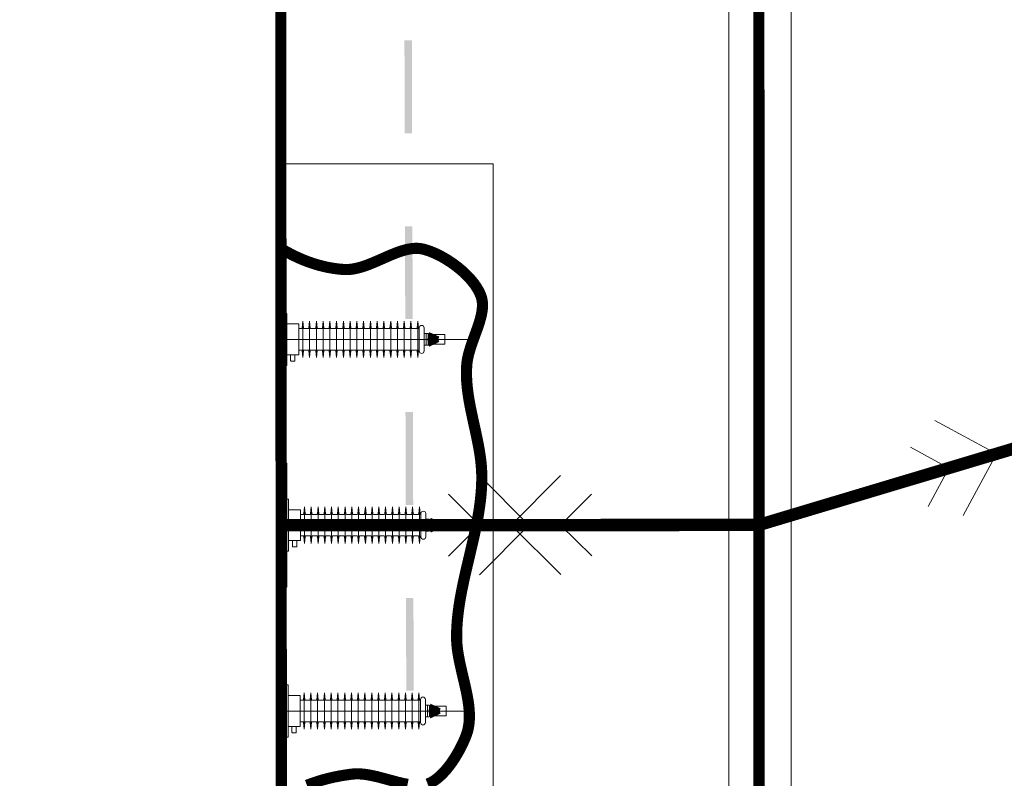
# Model space of a CAD drawing. Header units: millimetres. Extents: x 0 to 420, y 0 to 297.
# Tile 34 of 43: x 173 to 189, y 189 to 201. Entities that reach past the tile are written whole.
import ezdxf

# ---------------------------------------------------------------- set-up
doc = ezdxf.new("R2010")
doc.units = ezdxf.units.MM
for name, pattern in [('K5LT32769', [0]), ('K5LT32772', [0]), ('K5LT_AXLED', [15.063659, 10.563659, -1.5, 1.5, -1.5]), ('K5LT_THIN', [0])]:
    doc.linetypes.add(name, pattern=pattern)
doc.layers.add('Существующее оборудование', color=7, linetype='Continuous', true_color=0x7f7f7f)
doc.layers.add('Топосъемка', color=7, linetype='Continuous', true_color=0x7f7f7f)

# ---------------------------------------------------------------- blocks, each defined once
blk = doc.blocks.new('U63')
at = {"layer": 'Существующее оборудование', "linetype": 'K5LT_THIN', "lineweight": 18}
blk.add_line((177.219, 220.506), (177.219, 171.597), dxfattribs=at)
blk = doc.blocks.new('U65')
at = {"layer": 'Существующее оборудование', "linetype": 'K5LT_THIN', "lineweight": 18}
for p, q in [((184.427, 220.264), (184.427, 183.276)), ((185.432, 183.276), (185.432, 220.264))]:
    blk.add_line(p, q, dxfattribs=at)
blk = doc.blocks.new('U94')
at = {"layer": 'Существующее оборудование', "linetype": 'K5LT_THIN', "lineweight": 18}
for p, q in [((177.248, 194.763), (177.248, 196.763)), ((177.248, 196.763), (177.268, 196.763)), ((177.268, 196.763), (177.268, 194.763)), ((177.268, 194.763), (177.248, 194.763))]:
    blk.add_line(p, q, dxfattribs=at)
blk = doc.blocks.new('U95')
at = {"layer": 'Существующее оборудование', "linetype": 'K5LT_THIN', "lineweight": 18}
for p, q in [((177.275, 191.763), (177.275, 193.763)), ((177.275, 193.763), (177.295, 193.763)), ((177.295, 193.763), (177.295, 191.763)), ((177.295, 191.763), (177.275, 191.763))]:
    blk.add_line(p, q, dxfattribs=at)
blk = doc.blocks.new('U96')
at = {"layer": 'Существующее оборудование', "linetype": 'K5LT_THIN', "lineweight": 18}
for p, q in [((177.269, 188.763), (177.269, 190.763)), ((177.269, 190.763), (177.289, 190.763)), ((177.289, 190.763), (177.289, 188.763)), ((177.289, 188.763), (177.269, 188.763))]:
    blk.add_line(p, q, dxfattribs=at)
blk = doc.blocks.new('U97')
at = {"layer": 'Существующее оборудование', "linetype": 'K5LT_THIN', "lineweight": 18}
for p, q in [((180.625, 198.595), (177.219, 198.595)), ((177.219, 198.595), (177.219, 186.737)), ((180.625, 186.737), (180.625, 198.595)), ((177.219, 186.737), (180.625, 186.737))]:
    blk.add_line(p, q, dxfattribs=at)
blk = doc.blocks.new('U275')
at = {"layer": 'Топосъемка', "linetype": 'K5LT32772', "lineweight": 20}
for p, q in [((187.751, 194.453), (188.747, 193.916)), ((187.981, 193.686), (187.358, 194.022)), ((185.394, 192.911), (188.747, 193.916)), ((188.747, 193.916), (188.21, 192.92)), ((187.645, 193.064), (187.981, 193.686))]:
    blk.add_line(p, q, dxfattribs=at)
blk = doc.blocks.new('U276')
at = {"layer": 'Топосъемка', "linetype": 'K5LT32772', "lineweight": 20}
for p, q in [((180.404, 193.564), (181.204, 192.765)), ((180.404, 192.764), (179.904, 193.264)), ((177.704, 192.762), (181.204, 192.765)), ((179.905, 192.264), (180.404, 192.764)), ((181.204, 192.765), (180.405, 191.964))]:
    blk.add_line(p, q, dxfattribs=at)
blk = doc.blocks.new('U277')
at = {"layer": 'Топосъемка', "linetype": 'K5LT32772', "lineweight": 20}
for p, q in [((181.715, 193.565), (180.915, 192.765)), ((181.715, 192.765), (182.215, 193.266)), ((184.415, 192.767), (180.915, 192.765)), ((180.915, 192.765), (181.716, 191.965)), ((182.216, 192.266), (181.715, 192.765))]:
    blk.add_line(p, q, dxfattribs=at)

msp = doc.modelspace()

# ---------------------------------------------------------------- hatches: boundary and pattern name
at = {"layer": 'Топосъемка'}
for points in [[(179.314403, 200.589667), (179.194399, 200.589324), (179.198558, 199.08933), (179.318544, 199.089667)], [(179.322704, 197.589673), (179.202699, 197.589329), (179.206859, 196.089336), (179.326863, 196.089679)], [(179.331004, 194.589679), (179.211019, 194.589343), (179.215154, 193.08936), (179.335164, 193.089685)], [(179.339306, 191.589684), (179.219313, 191.589367), (179.223473, 190.089373), (179.343465, 190.08969)]]:
    msp.add_hatch(color=256, dxfattribs=at).paths.add_polyline_path(points)

# ---------------------------------------------------------------- linework, layer by layer
at = {"layer": 'Существующее оборудование', "linetype": 'K5LT_THIN', "lineweight": 18}
for p, q in [((177.267929, 196.183231), (177.297929, 196.183231)), ((177.297929, 196.183231), (177.297929, 195.343231)), ((177.297929, 195.513231), (177.297929, 196.013231)), ((177.297929, 196.013231), (177.487929, 196.013231)), ((177.487929, 196.013231), (177.487929, 195.513231)), ((177.578821, 195.936719), (177.487929, 195.936719)), ((177.543846, 195.945757), (177.554644, 196.057502)), ((177.554644, 196.057502), (177.554644, 195.46896)), ((177.565442, 195.945757), (177.554644, 196.057502)), ((177.609152, 195.936719), (177.575396, 195.936719)), ((177.642909, 195.936719), (177.609152, 195.936719)), ((177.652862, 195.945757), (177.663661, 196.057502)), ((177.663661, 196.057502), (177.663661, 195.46896)), ((177.674459, 195.945757), (177.663661, 196.057502)), ((177.718169, 195.936719), (177.684413, 195.936719)), ((177.751926, 195.936719), (177.718169, 195.936719)), ((177.761879, 195.945757), (177.772678, 196.057502)), ((177.772678, 196.057502), (177.772678, 195.46896)), ((177.783476, 195.945757), (177.772678, 196.057502)), ((177.827186, 195.936719), (177.79343, 195.936719)), ((177.860942, 195.936719), (177.827186, 195.936719)), ((177.870896, 195.945757), (177.881694, 196.057502)), ((177.881694, 196.057502), (177.881694, 195.46896)), ((177.892493, 195.945757), (177.881694, 196.057502)), ((177.936203, 195.936719), (177.902446, 195.936719)), ((177.969959, 195.936719), (177.936203, 195.936719)), ((177.979913, 195.945757), (177.990711, 196.057502)), ((177.990711, 196.057502), (177.990711, 195.46896)), ((178.001509, 195.945757), (177.990711, 196.057502)), ((178.045219, 195.936719), (178.011463, 195.936719)), ((178.078976, 195.936719), (178.045219, 195.936719)), ((178.088929, 195.945757), (178.099728, 196.057502)), ((178.099728, 196.057502), (178.099728, 195.46896)), ((178.110526, 195.945757), (178.099728, 196.057502)), ((178.154236, 195.936719), (178.12048, 195.936719)), ((178.187993, 195.936719), (178.154236, 195.936719)), ((178.197946, 195.945757), (178.208745, 196.057502)), ((178.208745, 196.057502), (178.208745, 195.46896)), ((178.208745, 196.057502), (178.208745, 195.46896)), ((178.219543, 195.945757), (178.208745, 196.057502)), ((178.263253, 195.936719), (178.229497, 195.936719)), ((178.297009, 195.936719), (178.263253, 195.936719)), ((178.306963, 195.945757), (178.317761, 196.057502)), ((178.317761, 196.057502), (178.317761, 195.46896)), ((178.317761, 196.057502), (178.317761, 195.46896)), ((178.32856, 195.945757), (178.317761, 196.057502)), ((178.37227, 195.936719), (178.338513, 195.936719)), ((178.406026, 195.936719), (178.37227, 195.936719)), ((178.41598, 195.945757), (178.426778, 196.057502)), ((178.426778, 196.057502), (178.426778, 195.46896)), ((178.426778, 196.057502), (178.426778, 195.46896)), ((178.437576, 195.945757), (178.426778, 196.057502)), ((178.481286, 195.936719), (178.44753, 195.936719)), ((178.515043, 195.936719), (178.481286, 195.936719)), ((178.524996, 195.945757), (178.535795, 196.057502)), ((178.535795, 196.057502), (178.535795, 195.46896)), ((178.546593, 195.945757), (178.535795, 196.057502)), ((178.590303, 195.936719), (178.556547, 195.936719)), ((178.62406, 195.936719), (178.590303, 195.936719)), ((178.634013, 195.945757), (178.644812, 196.057502)), ((178.644812, 196.057502), (178.644812, 195.46896)), ((178.65561, 195.945757), (178.644812, 196.057502)), ((178.69932, 195.936719), (178.665564, 195.936719)), ((178.733076, 195.936719), (178.69932, 195.936719)), ((178.74303, 195.945757), (178.753828, 196.057502)), ((178.753828, 196.057502), (178.753828, 195.46896)), ((178.764627, 195.945757), (178.753828, 196.057502)), ((178.808337, 195.936719), (178.77458, 195.936719)), ((178.842093, 195.936719), (178.808337, 195.936719)), ((178.852047, 195.945757), (178.862845, 196.057502)), ((178.862845, 196.057502), (178.862845, 195.46896)), ((178.873643, 195.945757), (178.862845, 196.057502)), ((178.917353, 195.936719), (178.883597, 195.936719)), ((178.95111, 195.936719), (178.917353, 195.936719)), ((178.961063, 195.945757), (178.971862, 196.057502)), ((178.971862, 196.057502), (178.971862, 195.46896)), ((178.98266, 195.945757), (178.971862, 196.057502)), ((179.02637, 195.936719), (178.992614, 195.936719)), ((179.060127, 195.936719), (179.02637, 195.936719)), ((179.07008, 195.945757), (179.080879, 196.057502)), ((179.080879, 196.057502), (179.080879, 195.46896)), ((179.091677, 195.945757), (179.080879, 196.057502)), ((179.135387, 195.936719), (179.101631, 195.936719)), ((179.169143, 195.936719), (179.135387, 195.936719)), ((179.179097, 195.945757), (179.189895, 196.057502)), ((179.189895, 196.057502), (179.189895, 195.46896)), ((179.200694, 195.945757), (179.189895, 196.057502)), ((179.244404, 195.936719), (179.210647, 195.936719)), ((179.27816, 195.936719), (179.244404, 195.936719)), ((179.27816, 195.936719), (179.244404, 195.936719)), ((179.288114, 195.945757), (179.298912, 196.057502)), ((179.298912, 196.057502), (179.298912, 195.46896)), ((179.30971, 195.945757), (179.298912, 196.057502)), ((179.35342, 195.936719), (179.319664, 195.936719)), ((179.387177, 195.936719), (179.35342, 195.936719)), ((179.39713, 195.945757), (179.407929, 196.057502)), ((179.407929, 196.057502), (179.407929, 195.46896)), ((179.418727, 195.945757), (179.407929, 196.057502)), ((179.433351, 195.936719), (179.428681, 195.936719)), ((179.433351, 195.950755), (179.433351, 195.575707)), ((179.510683, 195.950755), (179.510683, 195.575707)), ((179.510683, 195.667223), (179.510683, 195.859239)), ((179.510683, 195.859239), (179.567298, 195.859239)), ((179.54399, 195.859239), (179.54399, 195.667223)), ((179.577298, 195.849239), (179.577298, 195.677223)), ((179.725099, 195.843231), (179.577298, 195.843231)), ((179.675683, 195.843231), (179.675683, 195.683231)), ((179.845683, 195.843231), (179.675683, 195.843231)), ((179.845683, 195.843231), (179.845683, 195.683231)), ((177.578821, 195.589743), (177.487929, 195.589743)), ((177.609152, 195.589743), (177.575396, 195.589743)), ((177.642909, 195.589743), (177.609152, 195.589743)), ((177.718169, 195.589743), (177.684413, 195.589743)), ((177.751926, 195.589743), (177.718169, 195.589743)), ((177.827186, 195.589743), (177.79343, 195.589743)), ((177.860942, 195.589743), (177.827186, 195.589743)), ((177.936203, 195.589743), (177.902446, 195.589743)), ((177.969959, 195.589743), (177.936203, 195.589743)), ((178.045219, 195.589743), (178.011463, 195.589743)), ((178.078976, 195.589743), (178.045219, 195.589743)), ((178.154236, 195.589743), (178.12048, 195.589743)), ((178.187993, 195.589743), (178.154236, 195.589743)), ((178.263253, 195.589743), (178.229497, 195.589743)), ((178.297009, 195.589743), (178.263253, 195.589743)), ((178.37227, 195.589743), (178.338513, 195.589743)), ((178.406026, 195.589743), (178.37227, 195.589743)), ((178.481286, 195.589743), (178.44753, 195.589743)), ((178.515043, 195.589743), (178.481286, 195.589743)), ((178.590303, 195.589743), (178.556547, 195.589743)), ((178.62406, 195.589743), (178.590303, 195.589743)), ((178.69932, 195.589743), (178.665564, 195.589743)), ((178.733076, 195.589743), (178.69932, 195.589743)), ((178.808337, 195.589743), (178.77458, 195.589743)), ((178.842093, 195.589743), (178.808337, 195.589743)), ((178.917353, 195.589743), (178.883597, 195.589743)), ((178.95111, 195.589743), (178.917353, 195.589743)), ((179.02637, 195.589743), (178.992614, 195.589743)), ((179.060127, 195.589743), (179.02637, 195.589743)), ((179.135387, 195.589743), (179.101631, 195.589743)), ((179.169143, 195.589743), (179.135387, 195.589743)), ((179.244404, 195.589743), (179.210647, 195.589743)), ((179.27816, 195.589743), (179.244404, 195.589743)), ((179.27816, 195.589743), (179.244404, 195.589743)), ((179.35342, 195.589743), (179.319664, 195.589743)), ((179.387177, 195.589743), (179.35342, 195.589743)), ((179.433351, 195.589743), (179.428681, 195.589743)), ((179.567298, 195.667223), (179.510683, 195.667223)), ((179.725099, 195.683231), (179.577298, 195.683231)), ((179.845683, 195.683231), (179.675683, 195.683231)), ((177.487929, 195.513231), (177.297929, 195.513231)), ((177.357929, 195.421231), (177.357929, 195.513231)), ((177.357929, 195.513231), (177.427929, 195.513231)), ((177.427929, 195.513231), (177.427929, 195.421231)), ((177.543846, 195.580705), (177.554644, 195.46896)), ((177.565442, 195.580705), (177.554644, 195.46896)), ((177.652862, 195.580705), (177.663661, 195.46896)), ((177.674459, 195.580705), (177.663661, 195.46896)), ((177.761879, 195.580705), (177.772678, 195.46896)), ((177.783476, 195.580705), (177.772678, 195.46896)), ((177.870896, 195.580705), (177.881694, 195.46896)), ((177.892493, 195.580705), (177.881694, 195.46896)), ((177.979913, 195.580705), (177.990711, 195.46896)), ((178.001509, 195.580705), (177.990711, 195.46896)), ((178.088929, 195.580705), (178.099728, 195.46896)), ((178.110526, 195.580705), (178.099728, 195.46896)), ((178.197946, 195.580705), (178.208745, 195.46896)), ((178.219543, 195.580705), (178.208745, 195.46896)), ((178.306963, 195.580705), (178.317761, 195.46896)), ((178.32856, 195.580705), (178.317761, 195.46896)), ((178.41598, 195.580705), (178.426778, 195.46896)), ((178.437576, 195.580705), (178.426778, 195.46896)), ((178.524996, 195.580705), (178.535795, 195.46896)), ((178.546593, 195.580705), (178.535795, 195.46896)), ((178.634013, 195.580705), (178.644812, 195.46896)), ((178.65561, 195.580705), (178.644812, 195.46896)), ((178.74303, 195.580705), (178.753828, 195.46896)), ((178.764627, 195.580705), (178.753828, 195.46896)), ((178.852047, 195.580705), (178.862845, 195.46896)), ((178.873643, 195.580705), (178.862845, 195.46896)), ((178.961063, 195.580705), (178.971862, 195.46896)), ((178.98266, 195.580705), (178.971862, 195.46896)), ((179.07008, 195.580705), (179.080879, 195.46896)), ((179.091677, 195.580705), (179.080879, 195.46896)), ((179.179097, 195.580705), (179.189895, 195.46896)), ((179.200694, 195.580705), (179.189895, 195.46896)), ((179.288114, 195.580705), (179.298912, 195.46896)), ((179.30971, 195.580705), (179.298912, 195.46896)), ((179.39713, 195.580705), (179.407929, 195.46896)), ((179.418727, 195.580705), (179.407929, 195.46896)), ((177.297929, 195.343231), (177.267929, 195.343231)), ((177.419929, 195.413231), (177.365929, 195.413231)), ((177.29522, 193.183231), (177.32522, 193.183231)), ((177.32522, 193.183231), (177.32522, 192.343231)), ((177.571137, 192.945757), (177.581935, 193.057502)), ((177.581935, 193.057502), (177.581935, 192.46896)), ((177.592733, 192.945757), (177.581935, 193.057502)), ((177.680153, 192.945757), (177.690952, 193.057502)), ((177.690952, 193.057502), (177.690952, 192.46896)), ((177.70175, 192.945757), (177.690952, 193.057502)), ((177.78917, 192.945757), (177.799968, 193.057502)), ((177.799968, 193.057502), (177.799968, 192.46896)), ((177.810767, 192.945757), (177.799968, 193.057502)), ((177.898187, 192.945757), (177.908985, 193.057502)), ((177.908985, 193.057502), (177.908985, 192.46896)), ((177.919784, 192.945757), (177.908985, 193.057502)), ((178.007204, 192.945757), (178.018002, 193.057502)), ((178.018002, 193.057502), (178.018002, 192.46896)), ((178.0288, 192.945757), (178.018002, 193.057502)), ((178.11622, 192.945757), (178.127019, 193.057502)), ((178.127019, 193.057502), (178.127019, 192.46896)), ((178.137817, 192.945757), (178.127019, 193.057502)), ((178.225237, 192.945757), (178.236035, 193.057502)), ((178.236035, 193.057502), (178.236035, 192.46896)), ((178.236035, 193.057502), (178.236035, 192.46896)), ((178.246834, 192.945757), (178.236035, 193.057502)), ((178.334254, 192.945757), (178.345052, 193.057502)), ((178.345052, 193.057502), (178.345052, 192.46896)), ((178.345052, 193.057502), (178.345052, 192.46896)), ((178.355851, 192.945757), (178.345052, 193.057502)), ((178.443271, 192.945757), (178.454069, 193.057502)), ((178.454069, 193.057502), (178.454069, 192.46896)), ((178.454069, 193.057502), (178.454069, 192.46896)), ((178.464867, 192.945757), (178.454069, 193.057502)), ((178.552287, 192.945757), (178.563086, 193.057502)), ((178.563086, 193.057502), (178.563086, 192.46896)), ((178.573884, 192.945757), (178.563086, 193.057502)), ((178.661304, 192.945757), (178.672102, 193.057502)), ((178.672102, 193.057502), (178.672102, 192.46896)), ((178.682901, 192.945757), (178.672102, 193.057502)), ((178.770321, 192.945757), (178.781119, 193.057502)), ((178.781119, 193.057502), (178.781119, 192.46896)), ((178.791918, 192.945757), (178.781119, 193.057502)), ((178.879338, 192.945757), (178.890136, 193.057502)), ((178.890136, 193.057502), (178.890136, 192.46896)), ((178.900934, 192.945757), (178.890136, 193.057502)), ((178.988354, 192.945757), (178.999153, 193.057502)), ((178.999153, 193.057502), (178.999153, 192.46896)), ((179.009951, 192.945757), (178.999153, 193.057502)), ((179.097371, 192.945757), (179.10817, 193.057502)), ((179.10817, 193.057502), (179.10817, 192.46896)), ((179.118968, 192.945757), (179.10817, 193.057502)), ((179.206388, 192.945757), (179.217186, 193.057502)), ((179.217186, 193.057502), (179.217186, 192.46896)), ((179.227985, 192.945757), (179.217186, 193.057502)), ((179.315405, 192.945757), (179.326203, 193.057502)), ((179.326203, 193.057502), (179.326203, 192.46896)), ((179.337001, 192.945757), (179.326203, 193.057502)), ((179.424421, 192.945757), (179.43522, 193.057502)), ((179.43522, 193.057502), (179.43522, 192.46896)), ((179.446018, 192.945757), (179.43522, 193.057502)), ((177.32522, 192.513231), (177.32522, 193.013231)), ((177.32522, 193.013231), (177.51522, 193.013231)), ((177.51522, 193.013231), (177.51522, 192.513231)), ((177.606112, 192.936719), (177.51522, 192.936719)), ((177.636443, 192.936719), (177.602687, 192.936719)), ((177.6702, 192.936719), (177.636443, 192.936719)), ((177.74546, 192.936719), (177.711704, 192.936719)), ((177.779216, 192.936719), (177.74546, 192.936719)), ((177.854477, 192.936719), (177.82072, 192.936719)), ((177.888233, 192.936719), (177.854477, 192.936719)), ((177.963494, 192.936719), (177.929737, 192.936719)), ((177.99725, 192.936719), (177.963494, 192.936719)), ((178.07251, 192.936719), (178.038754, 192.936719)), ((178.106267, 192.936719), (178.07251, 192.936719)), ((178.181527, 192.936719), (178.147771, 192.936719)), ((178.215283, 192.936719), (178.181527, 192.936719)), ((178.290544, 192.936719), (178.256788, 192.936719)), ((178.3243, 192.936719), (178.290544, 192.936719)), ((178.399561, 192.936719), (178.365804, 192.936719)), ((178.433317, 192.936719), (178.399561, 192.936719)), ((178.508577, 192.936719), (178.474821, 192.936719)), ((178.542334, 192.936719), (178.508577, 192.936719)), ((178.617594, 192.936719), (178.583838, 192.936719)), ((178.65135, 192.936719), (178.617594, 192.936719)), ((178.726611, 192.936719), (178.692855, 192.936719)), ((178.760367, 192.936719), (178.726611, 192.936719)), ((178.835628, 192.936719), (178.801871, 192.936719)), ((178.869384, 192.936719), (178.835628, 192.936719)), ((178.944644, 192.936719), (178.910888, 192.936719)), ((178.978401, 192.936719), (178.944644, 192.936719)), ((179.053661, 192.936719), (179.019905, 192.936719)), ((179.087417, 192.936719), (179.053661, 192.936719)), ((179.162678, 192.936719), (179.128922, 192.936719)), ((179.196434, 192.936719), (179.162678, 192.936719)), ((179.271695, 192.936719), (179.237938, 192.936719)), ((179.305451, 192.936719), (179.271695, 192.936719)), ((179.305451, 192.936719), (179.271695, 192.936719)), ((179.380711, 192.936719), (179.346955, 192.936719)), ((179.414468, 192.936719), (179.380711, 192.936719)), ((179.460641, 192.936719), (179.455972, 192.936719)), ((179.460641, 192.950755), (179.460641, 192.575707)), ((179.537973, 192.950755), (179.537973, 192.575707)), ((179.537973, 192.667223), (179.537973, 192.859239)), ((179.537973, 192.859239), (179.594589, 192.859239)), ((179.571281, 192.859239), (179.571281, 192.667223)), ((179.604589, 192.849239), (179.604589, 192.677223)), ((179.75239, 192.843231), (179.604589, 192.843231)), ((179.702973, 192.843231), (179.702973, 192.683231)), ((179.872973, 192.843231), (179.702973, 192.843231)), ((179.872973, 192.843231), (179.872973, 192.683231)), ((177.606112, 192.589743), (177.51522, 192.589743)), ((177.571137, 192.580705), (177.581935, 192.46896)), ((177.592733, 192.580705), (177.581935, 192.46896)), ((177.636443, 192.589743), (177.602687, 192.589743)), ((177.6702, 192.589743), (177.636443, 192.589743)), ((177.680153, 192.580705), (177.690952, 192.46896)), ((177.70175, 192.580705), (177.690952, 192.46896)), ((177.74546, 192.589743), (177.711704, 192.589743)), ((177.779216, 192.589743), (177.74546, 192.589743)), ((177.78917, 192.580705), (177.799968, 192.46896)), ((177.810767, 192.580705), (177.799968, 192.46896)), ((177.854477, 192.589743), (177.82072, 192.589743)), ((177.888233, 192.589743), (177.854477, 192.589743)), ((177.898187, 192.580705), (177.908985, 192.46896)), ((177.919784, 192.580705), (177.908985, 192.46896)), ((177.963494, 192.589743), (177.929737, 192.589743)), ((177.99725, 192.589743), (177.963494, 192.589743)), ((178.007204, 192.580705), (178.018002, 192.46896)), ((178.0288, 192.580705), (178.018002, 192.46896)), ((178.07251, 192.589743), (178.038754, 192.589743)), ((178.106267, 192.589743), (178.07251, 192.589743)), ((178.11622, 192.580705), (178.127019, 192.46896)), ((178.137817, 192.580705), (178.127019, 192.46896)), ((178.181527, 192.589743), (178.147771, 192.589743)), ((178.215283, 192.589743), (178.181527, 192.589743)), ((178.225237, 192.580705), (178.236035, 192.46896)), ((178.246834, 192.580705), (178.236035, 192.46896)), ((178.290544, 192.589743), (178.256788, 192.589743)), ((178.3243, 192.589743), (178.290544, 192.589743)), ((178.334254, 192.580705), (178.345052, 192.46896)), ((178.355851, 192.580705), (178.345052, 192.46896)), ((178.399561, 192.589743), (178.365804, 192.589743)), ((178.433317, 192.589743), (178.399561, 192.589743)), ((178.443271, 192.580705), (178.454069, 192.46896)), ((178.464867, 192.580705), (178.454069, 192.46896)), ((178.508577, 192.589743), (178.474821, 192.589743)), ((178.542334, 192.589743), (178.508577, 192.589743)), ((178.552287, 192.580705), (178.563086, 192.46896)), ((178.573884, 192.580705), (178.563086, 192.46896)), ((178.617594, 192.589743), (178.583838, 192.589743)), ((178.65135, 192.589743), (178.617594, 192.589743)), ((178.661304, 192.580705), (178.672102, 192.46896)), ((178.682901, 192.580705), (178.672102, 192.46896)), ((178.726611, 192.589743), (178.692855, 192.589743)), ((178.760367, 192.589743), (178.726611, 192.589743)), ((178.770321, 192.580705), (178.781119, 192.46896)), ((178.791918, 192.580705), (178.781119, 192.46896)), ((178.835628, 192.589743), (178.801871, 192.589743)), ((178.869384, 192.589743), (178.835628, 192.589743)), ((178.879338, 192.580705), (178.890136, 192.46896)), ((178.900934, 192.580705), (178.890136, 192.46896)), ((178.944644, 192.589743), (178.910888, 192.589743)), ((178.978401, 192.589743), (178.944644, 192.589743)), ((178.988354, 192.580705), (178.999153, 192.46896)), ((179.009951, 192.580705), (178.999153, 192.46896)), ((179.053661, 192.589743), (179.019905, 192.589743)), ((179.087417, 192.589743), (179.053661, 192.589743)), ((179.097371, 192.580705), (179.10817, 192.46896)), ((179.118968, 192.580705), (179.10817, 192.46896)), ((179.162678, 192.589743), (179.128922, 192.589743)), ((179.196434, 192.589743), (179.162678, 192.589743)), ((179.206388, 192.580705), (179.217186, 192.46896)), ((179.227985, 192.580705), (179.217186, 192.46896)), ((179.271695, 192.589743), (179.237938, 192.589743)), ((179.305451, 192.589743), (179.271695, 192.589743)), ((179.305451, 192.589743), (179.271695, 192.589743)), ((179.315405, 192.580705), (179.326203, 192.46896)), ((179.337001, 192.580705), (179.326203, 192.46896)), ((179.380711, 192.589743), (179.346955, 192.589743)), ((179.414468, 192.589743), (179.380711, 192.589743)), ((179.424421, 192.580705), (179.43522, 192.46896)), ((179.446018, 192.580705), (179.43522, 192.46896)), ((179.460641, 192.589743), (179.455972, 192.589743)), ((179.594589, 192.667223), (179.537973, 192.667223)), ((179.75239, 192.683231), (179.604589, 192.683231)), ((179.872973, 192.683231), (179.702973, 192.683231)), ((177.51522, 192.513231), (177.32522, 192.513231)), ((177.38522, 192.421231), (177.38522, 192.513231)), ((177.38522, 192.513231), (177.45522, 192.513231)), ((177.44722, 192.413231), (177.39322, 192.413231)), ((177.45522, 192.513231), (177.45522, 192.421231)), ((177.32522, 192.343231), (177.29522, 192.343231)), ((177.288881, 190.183231), (177.318881, 190.183231)), ((177.318881, 190.183231), (177.318881, 189.343231)), ((177.564798, 189.945757), (177.575596, 190.057502)), ((177.575596, 190.057502), (177.575596, 189.46896)), ((177.586394, 189.945757), (177.575596, 190.057502)), ((177.673814, 189.945757), (177.684613, 190.057502)), ((177.684613, 190.057502), (177.684613, 189.46896)), ((177.695411, 189.945757), (177.684613, 190.057502)), ((177.782831, 189.945757), (177.793629, 190.057502)), ((177.793629, 190.057502), (177.793629, 189.46896)), ((177.804428, 189.945757), (177.793629, 190.057502)), ((177.891848, 189.945757), (177.902646, 190.057502)), ((177.902646, 190.057502), (177.902646, 189.46896)), ((177.913445, 189.945757), (177.902646, 190.057502)), ((178.000865, 189.945757), (178.011663, 190.057502)), ((178.011663, 190.057502), (178.011663, 189.46896)), ((178.022461, 189.945757), (178.011663, 190.057502)), ((178.109881, 189.945757), (178.12068, 190.057502)), ((178.12068, 190.057502), (178.12068, 189.46896)), ((178.131478, 189.945757), (178.12068, 190.057502)), ((178.218898, 189.945757), (178.229696, 190.057502)), ((178.229696, 190.057502), (178.229696, 189.46896)), ((178.229696, 190.057502), (178.229696, 189.46896)), ((178.240495, 189.945757), (178.229696, 190.057502)), ((178.327915, 189.945757), (178.338713, 190.057502)), ((178.338713, 190.057502), (178.338713, 189.46896)), ((178.338713, 190.057502), (178.338713, 189.46896)), ((178.349512, 189.945757), (178.338713, 190.057502)), ((178.436932, 189.945757), (178.44773, 190.057502)), ((178.44773, 190.057502), (178.44773, 189.46896)), ((178.44773, 190.057502), (178.44773, 189.46896)), ((178.458528, 189.945757), (178.44773, 190.057502)), ((178.545948, 189.945757), (178.556747, 190.057502)), ((178.556747, 190.057502), (178.556747, 189.46896)), ((178.567545, 189.945757), (178.556747, 190.057502)), ((178.654965, 189.945757), (178.665763, 190.057502)), ((178.665763, 190.057502), (178.665763, 189.46896)), ((178.676562, 189.945757), (178.665763, 190.057502)), ((178.763982, 189.945757), (178.77478, 190.057502)), ((178.77478, 190.057502), (178.77478, 189.46896)), ((178.785579, 189.945757), (178.77478, 190.057502)), ((178.872999, 189.945757), (178.883797, 190.057502)), ((178.883797, 190.057502), (178.883797, 189.46896)), ((178.894595, 189.945757), (178.883797, 190.057502)), ((178.982015, 189.945757), (178.992814, 190.057502)), ((178.992814, 190.057502), (178.992814, 189.46896)), ((179.003612, 189.945757), (178.992814, 190.057502)), ((179.091032, 189.945757), (179.10183, 190.057502)), ((179.10183, 190.057502), (179.10183, 189.46896)), ((179.112629, 189.945757), (179.10183, 190.057502)), ((179.200049, 189.945757), (179.210847, 190.057502)), ((179.210847, 190.057502), (179.210847, 189.46896)), ((179.221646, 189.945757), (179.210847, 190.057502)), ((179.309066, 189.945757), (179.319864, 190.057502)), ((179.319864, 190.057502), (179.319864, 189.46896)), ((179.330662, 189.945757), (179.319864, 190.057502)), ((179.418082, 189.945757), (179.428881, 190.057502)), ((179.428881, 190.057502), (179.428881, 189.46896)), ((179.439679, 189.945757), (179.428881, 190.057502)), ((177.318881, 189.513231), (177.318881, 190.013231)), ((177.318881, 190.013231), (177.508881, 190.013231)), ((177.508881, 190.013231), (177.508881, 189.513231)), ((177.599773, 189.936719), (177.508881, 189.936719)), ((177.630104, 189.936719), (177.596348, 189.936719)), ((177.663861, 189.936719), (177.630104, 189.936719)), ((177.739121, 189.936719), (177.705365, 189.936719)), ((177.772877, 189.936719), (177.739121, 189.936719)), ((177.848138, 189.936719), (177.814381, 189.936719)), ((177.881894, 189.936719), (177.848138, 189.936719)), ((177.957155, 189.936719), (177.923398, 189.936719)), ((177.990911, 189.936719), (177.957155, 189.936719)), ((178.066171, 189.936719), (178.032415, 189.936719)), ((178.099928, 189.936719), (178.066171, 189.936719)), ((178.175188, 189.936719), (178.141432, 189.936719)), ((178.208944, 189.936719), (178.175188, 189.936719)), ((178.284205, 189.936719), (178.250448, 189.936719)), ((178.317961, 189.936719), (178.284205, 189.936719)), ((178.393222, 189.936719), (178.359465, 189.936719)), ((178.426978, 189.936719), (178.393222, 189.936719)), ((178.502238, 189.936719), (178.468482, 189.936719)), ((178.535995, 189.936719), (178.502238, 189.936719)), ((178.611255, 189.936719), (178.577499, 189.936719)), ((178.645011, 189.936719), (178.611255, 189.936719)), ((178.720272, 189.936719), (178.686515, 189.936719)), ((178.754028, 189.936719), (178.720272, 189.936719)), ((178.829289, 189.936719), (178.795532, 189.936719)), ((178.863045, 189.936719), (178.829289, 189.936719)), ((178.938305, 189.936719), (178.904549, 189.936719)), ((178.972062, 189.936719), (178.938305, 189.936719)), ((179.047322, 189.936719), (179.013566, 189.936719)), ((179.081078, 189.936719), (179.047322, 189.936719)), ((179.156339, 189.936719), (179.122582, 189.936719)), ((179.190095, 189.936719), (179.156339, 189.936719)), ((179.265356, 189.936719), (179.231599, 189.936719)), ((179.299112, 189.936719), (179.265356, 189.936719)), ((179.299112, 189.936719), (179.265356, 189.936719)), ((179.374372, 189.936719), (179.340616, 189.936719)), ((179.408129, 189.936719), (179.374372, 189.936719)), ((179.454302, 189.936719), (179.449633, 189.936719)), ((179.454302, 189.950755), (179.454302, 189.575707)), ((179.531634, 189.950755), (179.531634, 189.575707)), ((179.531634, 189.667223), (179.531634, 189.859239)), ((179.531634, 189.859239), (179.58825, 189.859239)), ((179.564942, 189.859239), (179.564942, 189.667223)), ((179.59825, 189.849239), (179.59825, 189.677223)), ((179.746051, 189.843231), (179.59825, 189.843231)), ((179.696634, 189.843231), (179.696634, 189.683231)), ((179.866634, 189.843231), (179.696634, 189.843231)), ((179.866634, 189.843231), (179.866634, 189.683231)), ((177.599773, 189.589743), (177.508881, 189.589743)), ((177.564798, 189.580705), (177.575596, 189.46896)), ((177.586394, 189.580705), (177.575596, 189.46896)), ((177.630104, 189.589743), (177.596348, 189.589743)), ((177.663861, 189.589743), (177.630104, 189.589743)), ((177.673814, 189.580705), (177.684613, 189.46896)), ((177.695411, 189.580705), (177.684613, 189.46896)), ((177.739121, 189.589743), (177.705365, 189.589743)), ((177.772877, 189.589743), (177.739121, 189.589743)), ((177.782831, 189.580705), (177.793629, 189.46896)), ((177.804428, 189.580705), (177.793629, 189.46896)), ((177.848138, 189.589743), (177.814381, 189.589743)), ((177.881894, 189.589743), (177.848138, 189.589743)), ((177.891848, 189.580705), (177.902646, 189.46896)), ((177.913445, 189.580705), (177.902646, 189.46896)), ((177.957155, 189.589743), (177.923398, 189.589743)), ((177.990911, 189.589743), (177.957155, 189.589743)), ((178.000865, 189.580705), (178.011663, 189.46896)), ((178.022461, 189.580705), (178.011663, 189.46896)), ((178.066171, 189.589743), (178.032415, 189.589743)), ((178.099928, 189.589743), (178.066171, 189.589743)), ((178.109881, 189.580705), (178.12068, 189.46896)), ((178.131478, 189.580705), (178.12068, 189.46896)), ((178.175188, 189.589743), (178.141432, 189.589743)), ((178.208944, 189.589743), (178.175188, 189.589743)), ((178.218898, 189.580705), (178.229696, 189.46896)), ((178.240495, 189.580705), (178.229696, 189.46896)), ((178.284205, 189.589743), (178.250448, 189.589743)), ((178.317961, 189.589743), (178.284205, 189.589743)), ((178.327915, 189.580705), (178.338713, 189.46896)), ((178.349512, 189.580705), (178.338713, 189.46896)), ((178.393222, 189.589743), (178.359465, 189.589743)), ((178.426978, 189.589743), (178.393222, 189.589743)), ((178.436932, 189.580705), (178.44773, 189.46896)), ((178.458528, 189.580705), (178.44773, 189.46896)), ((178.502238, 189.589743), (178.468482, 189.589743)), ((178.535995, 189.589743), (178.502238, 189.589743)), ((178.545948, 189.580705), (178.556747, 189.46896)), ((178.567545, 189.580705), (178.556747, 189.46896)), ((178.611255, 189.589743), (178.577499, 189.589743)), ((178.645011, 189.589743), (178.611255, 189.589743)), ((178.654965, 189.580705), (178.665763, 189.46896)), ((178.676562, 189.580705), (178.665763, 189.46896)), ((178.720272, 189.589743), (178.686515, 189.589743)), ((178.754028, 189.589743), (178.720272, 189.589743)), ((178.763982, 189.580705), (178.77478, 189.46896)), ((178.785579, 189.580705), (178.77478, 189.46896)), ((178.829289, 189.589743), (178.795532, 189.589743)), ((178.863045, 189.589743), (178.829289, 189.589743)), ((178.872999, 189.580705), (178.883797, 189.46896)), ((178.894595, 189.580705), (178.883797, 189.46896)), ((178.938305, 189.589743), (178.904549, 189.589743)), ((178.972062, 189.589743), (178.938305, 189.589743)), ((178.982015, 189.580705), (178.992814, 189.46896)), ((179.003612, 189.580705), (178.992814, 189.46896)), ((179.047322, 189.589743), (179.013566, 189.589743)), ((179.081078, 189.589743), (179.047322, 189.589743)), ((179.091032, 189.580705), (179.10183, 189.46896)), ((179.112629, 189.580705), (179.10183, 189.46896)), ((179.156339, 189.589743), (179.122582, 189.589743)), ((179.190095, 189.589743), (179.156339, 189.589743)), ((179.200049, 189.580705), (179.210847, 189.46896)), ((179.221646, 189.580705), (179.210847, 189.46896)), ((179.265356, 189.589743), (179.231599, 189.589743)), ((179.299112, 189.589743), (179.265356, 189.589743)), ((179.299112, 189.589743), (179.265356, 189.589743)), ((179.309066, 189.580705), (179.319864, 189.46896)), ((179.330662, 189.580705), (179.319864, 189.46896)), ((179.374372, 189.589743), (179.340616, 189.589743)), ((179.408129, 189.589743), (179.374372, 189.589743)), ((179.418082, 189.580705), (179.428881, 189.46896)), ((179.439679, 189.580705), (179.428881, 189.46896)), ((179.454302, 189.589743), (179.449633, 189.589743)), ((179.58825, 189.667223), (179.531634, 189.667223)), ((179.746051, 189.683231), (179.59825, 189.683231)), ((179.866634, 189.683231), (179.696634, 189.683231)), ((177.508881, 189.513231), (177.318881, 189.513231)), ((177.378881, 189.421231), (177.378881, 189.513231)), ((177.378881, 189.513231), (177.448881, 189.513231)), ((177.440881, 189.413231), (177.386881, 189.413231)), ((177.448881, 189.513231), (177.448881, 189.421231)), ((177.318881, 189.343231), (177.288881, 189.343231))]:
    msp.add_line(p, q, dxfattribs=at)
at = {"layer": 'Существующее оборудование', "linetype": 'K5LT_AXLED', "lineweight": 18}
for p, q in [((177.247929, 195.763231), (180.302677, 195.763231)), ((177.27522, 192.763231), (180.329968, 192.763231)), ((177.268881, 189.763231), (180.323629, 189.763231))]:
    msp.add_line(p, q, dxfattribs=at)
at = {"layer": 'Существующее оборудование', "linetype": 'K5LT_THIN', "const_width": 0.18}
for points in [[(179.567746, 188.585362), (179.601313, 188.59802), (179.632693, 188.613327), (179.636781, 188.615599), (179.659026, 188.6288), (179.690095, 188.649453), (179.726348, 188.67678), (179.763365, 188.708232), (179.801185, 188.744054), (179.839848, 188.78454), (179.879388, 188.830036), (179.919803, 188.880923), (179.961001, 188.937543), (180.002654, 188.999966), (180.043937, 189.067449), (180.083305, 189.137692), (180.118897, 189.207041), (180.149604, 189.272391), (180.175391, 189.332399), (180.188795, 189.366009), (180.204432, 189.410866), (180.217432, 189.457715), (180.227758, 189.506724), (180.235366, 189.558097), (180.240202, 189.612089), (180.242195, 189.669024), (180.241253, 189.729326), (180.23725, 189.793572), (180.230007, 189.862575), (180.219255, 189.937566), (180.204549, 190.020565), (180.185051, 190.115374), (180.158761, 190.231082), (180.122937, 190.382371), (180.086011, 190.547291), (180.064954, 190.657087), (180.051079, 190.746719), (180.042071, 190.825727), (180.037073, 190.897601), (180.035632, 190.959152), (180.037091, 191.052409), (180.041744, 191.149155), (180.049728, 191.24999), (180.061225, 191.355716), (180.076491, 191.46745), (180.095898, 191.586835), (180.120042, 191.716475), (180.149979, 191.860995), (180.187972, 192.030321), (180.239641, 192.249518), (180.314614, 192.571458), (180.353785, 192.755876), (180.381552, 192.903193), (180.402618, 193.032976), (180.418533, 193.151615), (180.430061, 193.262256), (180.437654, 193.36675), (180.441607, 193.466305), (180.44213, 193.561766), (180.441796, 193.582465), (180.439502, 193.646248), (180.433946, 193.726545), (180.424813, 193.814552), (180.411918, 193.909217), (180.394747, 194.013004), (180.372331, 194.130559), (180.342341, 194.273052), (180.301558, 194.458275), (180.258673, 194.662314), (180.234101, 194.796632), (180.21737, 194.906961), (180.205874, 195.004891), (180.19865, 195.09467), (180.195199, 195.17848), (180.195221, 195.257636), (180.198515, 195.333009), (180.20008, 195.354491), (180.205141, 195.40061), (180.213716, 195.452257), (180.22593, 195.508162), (180.242243, 195.569615), (180.263484, 195.63895), (180.29148, 195.721326), (180.330511, 195.829196), (180.378243, 195.962374), (180.405666, 196.046685), (180.424383, 196.113111), (180.437685, 196.170559), (180.446679, 196.222021), (180.451917, 196.268984), (180.453726, 196.31233), (180.45232, 196.352636), (180.447849, 196.390306), (180.440425, 196.425639), (180.43447, 196.44618), (180.421234, 196.482838), (180.404255, 196.521351), (180.383628, 196.561027), (180.359209, 196.601868), (180.330833, 196.643868), (180.298316, 196.68701), (180.261463, 196.731253), (180.220076, 196.776514), (180.173986, 196.822639), (180.123124, 196.86935), (180.067639, 196.916168), (180.008078, 196.962332), (179.945543, 197.00679), (179.881646, 197.048353), (179.81813, 197.086022), (179.756402, 197.119235), (179.697331, 197.147866), (179.641336, 197.172061), (179.588558, 197.192083), (179.538993, 197.208222), (179.494464, 197.220289), (179.458554, 197.227356), (179.420999, 197.231535), (179.381631, 197.232755), (179.340238, 197.230929), (179.296547, 197.225945), (179.250197, 197.217654), (179.200691, 197.205848), (179.147308, 197.190229), (179.088933, 197.170331), (179.023648, 197.145352), (178.947577, 197.113671), (178.849967, 197.0708), (178.715994, 197.011967), (178.612333, 196.969857), (178.53768, 196.943103), (178.473626, 196.923462), (178.415989, 196.909035), (178.362902, 196.898967), (178.313322, 196.892779), (178.26659, 196.890166), (178.222256, 196.890917), (178.21497, 196.891365), (178.179763, 196.894036), (178.12441, 196.899532), (178.045762, 196.910073), (177.967219, 196.923813), (177.888782, 196.940753), (177.810451, 196.960891), (177.732226, 196.984229), (177.654106, 197.010766), (177.576093, 197.040502), (177.498185, 197.073436), (177.420384, 197.10957), (177.342688, 197.148903), (177.265098, 197.191435), (177.21604, 197.22001)], [(179.675683, 195.843231), (179.665775, 195.820984), (179.659067, 195.798737), (179.65556, 195.776489), (179.654992, 195.763151), (179.656603, 195.740904), (179.661415, 195.718657), (179.669427, 195.696409), (179.675683, 195.683231)], [(179.702973, 192.843231), (179.693066, 192.820984), (179.686358, 192.798737), (179.682851, 192.776489), (179.682282, 192.763151), (179.683894, 192.740904), (179.688706, 192.718657), (179.696718, 192.696409), (179.702973, 192.683231)], [(179.696634, 189.843231), (179.686727, 189.820984), (179.680019, 189.798737), (179.676512, 189.776489), (179.675943, 189.763151), (179.677555, 189.740904), (179.682367, 189.718657), (179.690379, 189.696409), (179.696634, 189.683231)], [(177.620614, 188.564301), (177.705024, 188.595966), (177.791274, 188.625091), (177.879548, 188.651662), (177.970052, 188.675665), (178.06302, 188.697084), (178.15872, 188.715901), (178.257456, 188.732099), (178.346375, 188.744077), (178.391079, 188.747886), (178.438629, 188.748857), (178.489445, 188.746876), (178.544116, 188.741784), (178.603524, 188.733345), (178.669093, 188.721177), (178.743422, 188.704583), (178.832363, 188.682008), (178.948618, 188.650248), (179.087993, 188.612823), (179.175251, 188.592123), (179.24461, 188.578466)]]:
    msp.add_lwpolyline(points, dxfattribs=at)
at = {"layer": 'Существующее оборудование', "linetype": 'K5LT_THIN', "lineweight": 18}
for centre, radius, start, end in [((177.533892, 195.946719), 0.01, 270, 354.4804247), ((177.575396, 195.946719), 0.01, 185.5195753, 270), ((177.642909, 195.946719), 0.01, 270, 354.4804247), ((177.684413, 195.946719), 0.01, 185.5195753, 270), ((177.751926, 195.946719), 0.01, 270, 354.4804247), ((177.79343, 195.946719), 0.01, 185.5195753, 270), ((177.860942, 195.946719), 0.01, 270, 354.4804247), ((177.902446, 195.946719), 0.01, 185.5195753, 270), ((177.969959, 195.946719), 0.01, 270, 354.4804247), ((178.011463, 195.946719), 0.01, 185.5195753, 270), ((178.078976, 195.946719), 0.01, 270, 354.4804247), ((178.12048, 195.946719), 0.01, 185.5195753, 270), ((178.187993, 195.946719), 0.01, 270, 354.4804247), ((178.229497, 195.946719), 0.01, 185.5195753, 270), ((178.297009, 195.946719), 0.01, 270, 354.4804247), ((178.338513, 195.946719), 0.01, 185.5195753, 270), ((178.406026, 195.946719), 0.01, 270, 354.4804247), ((178.44753, 195.946719), 0.01, 185.5195753, 270), ((178.515043, 195.946719), 0.01, 270, 354.4804247), ((178.556547, 195.946719), 0.01, 185.5195753, 270), ((178.62406, 195.946719), 0.01, 270, 354.4804247), ((178.665564, 195.946719), 0.01, 185.5195753, 270), ((178.733076, 195.946719), 0.01, 270, 354.4804247), ((178.77458, 195.946719), 0.01, 185.5195753, 270), ((178.842093, 195.946719), 0.01, 270, 354.4804247), ((178.883597, 195.946719), 0.01, 185.5195753, 270), ((178.95111, 195.946719), 0.01, 270, 354.4804247), ((178.992614, 195.946719), 0.01, 185.5195753, 270), ((179.060127, 195.946719), 0.01, 270, 354.4804247), ((179.101631, 195.946719), 0.01, 185.5195753, 270), ((179.169143, 195.946719), 0.01, 270, 354.4804247), ((179.210647, 195.946719), 0.01, 185.5195753, 270), ((179.27816, 195.946719), 0.01, 270, 354.4804247), ((179.319664, 195.946719), 0.01, 185.5195753, 270), ((179.387177, 195.946719), 0.01, 270, 354.4804247), ((179.428681, 195.946719), 0.01, 185.5195753, 270), ((179.472017, 195.950755), 0.038666, 0, 180), ((179.567298, 195.849239), 0.01, 0, 90), ((177.533892, 195.579743), 0.01, 5.5195753, 90), ((177.575396, 195.579743), 0.01, 90, 174.4804247), ((177.642909, 195.579743), 0.01, 5.5195753, 90), ((177.684413, 195.579743), 0.01, 90, 174.4804247), ((177.751926, 195.579743), 0.01, 5.5195753, 90), ((177.79343, 195.579743), 0.01, 90, 174.4804247), ((177.860942, 195.579743), 0.01, 5.5195753, 90), ((177.902446, 195.579743), 0.01, 90, 174.4804247), ((177.969959, 195.579743), 0.01, 5.5195753, 90), ((178.011463, 195.579743), 0.01, 90, 174.4804247), ((178.078976, 195.579743), 0.01, 5.5195753, 90), ((178.12048, 195.579743), 0.01, 90, 174.4804247), ((178.187993, 195.579743), 0.01, 5.5195753, 90), ((178.229497, 195.579743), 0.01, 90, 174.4804247), ((178.297009, 195.579743), 0.01, 5.5195753, 90), ((178.338513, 195.579743), 0.01, 90, 174.4804247), ((178.406026, 195.579743), 0.01, 5.5195753, 90), ((178.44753, 195.579743), 0.01, 90, 174.4804247), ((178.515043, 195.579743), 0.01, 5.5195753, 90), ((178.556547, 195.579743), 0.01, 90, 174.4804247), ((178.62406, 195.579743), 0.01, 5.5195753, 90), ((178.665564, 195.579743), 0.01, 90, 174.4804247), ((178.733076, 195.579743), 0.01, 5.5195753, 90), ((178.77458, 195.579743), 0.01, 90, 174.4804247), ((178.842093, 195.579743), 0.01, 5.5195753, 90), ((178.883597, 195.579743), 0.01, 90, 174.4804247), ((178.95111, 195.579743), 0.01, 5.5195753, 90), ((178.992614, 195.579743), 0.01, 90, 174.4804247), ((179.060127, 195.579743), 0.01, 5.5195753, 90), ((179.101631, 195.579743), 0.01, 90, 174.4804247), ((179.169143, 195.579743), 0.01, 5.5195753, 90), ((179.210647, 195.579743), 0.01, 90, 174.4804247), ((179.27816, 195.579743), 0.01, 5.5195753, 90), ((179.319664, 195.579743), 0.01, 90, 174.4804247), ((179.387177, 195.579743), 0.01, 5.5195753, 90), ((179.428681, 195.579743), 0.01, 90, 174.4804247), ((179.567298, 195.677223), 0.01, 270, 0), ((179.472017, 195.575707), 0.038666, 180, 0), ((177.365929, 195.421231), 0.008, 180, 270), ((177.419929, 195.421231), 0.008, 270, 0), ((177.561183, 192.946719), 0.01, 270, 354.4804247), ((177.602687, 192.946719), 0.01, 185.5195753, 270), ((177.6702, 192.946719), 0.01, 270, 354.4804247), ((177.711704, 192.946719), 0.01, 185.5195753, 270), ((177.779216, 192.946719), 0.01, 270, 354.4804247), ((177.82072, 192.946719), 0.01, 185.5195753, 270), ((177.888233, 192.946719), 0.01, 270, 354.4804247), ((177.929737, 192.946719), 0.01, 185.5195753, 270), ((177.99725, 192.946719), 0.01, 270, 354.4804247), ((178.038754, 192.946719), 0.01, 185.5195753, 270), ((178.106267, 192.946719), 0.01, 270, 354.4804247), ((178.147771, 192.946719), 0.01, 185.5195753, 270), ((178.215283, 192.946719), 0.01, 270, 354.4804247), ((178.256788, 192.946719), 0.01, 185.5195753, 270), ((178.3243, 192.946719), 0.01, 270, 354.4804247), ((178.365804, 192.946719), 0.01, 185.5195753, 270), ((178.433317, 192.946719), 0.01, 270, 354.4804247), ((178.474821, 192.946719), 0.01, 185.5195753, 270), ((178.542334, 192.946719), 0.01, 270, 354.4804247), ((178.583838, 192.946719), 0.01, 185.5195753, 270), ((178.65135, 192.946719), 0.01, 270, 354.4804247), ((178.692855, 192.946719), 0.01, 185.5195753, 270), ((178.760367, 192.946719), 0.01, 270, 354.4804247), ((178.801871, 192.946719), 0.01, 185.5195753, 270), ((178.869384, 192.946719), 0.01, 270, 354.4804247), ((178.910888, 192.946719), 0.01, 185.5195753, 270), ((178.978401, 192.946719), 0.01, 270, 354.4804247), ((179.019905, 192.946719), 0.01, 185.5195753, 270), ((179.087417, 192.946719), 0.01, 270, 354.4804247), ((179.128922, 192.946719), 0.01, 185.5195753, 270), ((179.196434, 192.946719), 0.01, 270, 354.4804247), ((179.237938, 192.946719), 0.01, 185.5195753, 270), ((179.305451, 192.946719), 0.01, 270, 354.4804247), ((179.346955, 192.946719), 0.01, 185.5195753, 270), ((179.414468, 192.946719), 0.01, 270, 354.4804247), ((179.455972, 192.946719), 0.01, 185.5195753, 270), ((179.499307, 192.950755), 0.038666, 0, 180), ((179.594589, 192.849239), 0.01, 0, 90), ((177.561183, 192.579743), 0.01, 5.5195753, 90), ((177.602687, 192.579743), 0.01, 90, 174.4804247), ((177.6702, 192.579743), 0.01, 5.5195753, 90), ((177.711704, 192.579743), 0.01, 90, 174.4804247), ((177.779216, 192.579743), 0.01, 5.5195753, 90), ((177.82072, 192.579743), 0.01, 90, 174.4804247), ((177.888233, 192.579743), 0.01, 5.5195753, 90), ((177.929737, 192.579743), 0.01, 90, 174.4804247), ((177.99725, 192.579743), 0.01, 5.5195753, 90), ((178.038754, 192.579743), 0.01, 90, 174.4804247), ((178.106267, 192.579743), 0.01, 5.5195753, 90), ((178.147771, 192.579743), 0.01, 90, 174.4804247), ((178.215283, 192.579743), 0.01, 5.5195753, 90), ((178.256788, 192.579743), 0.01, 90, 174.4804247), ((178.3243, 192.579743), 0.01, 5.5195753, 90), ((178.365804, 192.579743), 0.01, 90, 174.4804247), ((178.433317, 192.579743), 0.01, 5.5195753, 90), ((178.474821, 192.579743), 0.01, 90, 174.4804247), ((178.542334, 192.579743), 0.01, 5.5195753, 90), ((178.583838, 192.579743), 0.01, 90, 174.4804247), ((178.65135, 192.579743), 0.01, 5.5195753, 90), ((178.692855, 192.579743), 0.01, 90, 174.4804247), ((178.760367, 192.579743), 0.01, 5.5195753, 90), ((178.801871, 192.579743), 0.01, 90, 174.4804247), ((178.869384, 192.579743), 0.01, 5.5195753, 90), ((178.910888, 192.579743), 0.01, 90, 174.4804247), ((178.978401, 192.579743), 0.01, 5.5195753, 90), ((179.019905, 192.579743), 0.01, 90, 174.4804247), ((179.087417, 192.579743), 0.01, 5.5195753, 90), ((179.128922, 192.579743), 0.01, 90, 174.4804247), ((179.196434, 192.579743), 0.01, 5.5195753, 90), ((179.237938, 192.579743), 0.01, 90, 174.4804247), ((179.305451, 192.579743), 0.01, 5.5195753, 90), ((179.346955, 192.579743), 0.01, 90, 174.4804247), ((179.414468, 192.579743), 0.01, 5.5195753, 90), ((179.455972, 192.579743), 0.01, 90, 174.4804247), ((179.499307, 192.575707), 0.038666, 180, 0), ((179.594589, 192.677223), 0.01, 270, 0), ((177.39322, 192.421231), 0.008, 180, 270), ((177.44722, 192.421231), 0.008, 270, 0), ((177.554844, 189.946719), 0.01, 270, 354.4804247), ((177.596348, 189.946719), 0.01, 185.5195753, 270), ((177.663861, 189.946719), 0.01, 270, 354.4804247), ((177.705365, 189.946719), 0.01, 185.5195753, 270), ((177.772877, 189.946719), 0.01, 270, 354.4804247), ((177.814381, 189.946719), 0.01, 185.5195753, 270), ((177.881894, 189.946719), 0.01, 270, 354.4804247), ((177.923398, 189.946719), 0.01, 185.5195753, 270), ((177.990911, 189.946719), 0.01, 270, 354.4804247), ((178.032415, 189.946719), 0.01, 185.5195753, 270), ((178.099928, 189.946719), 0.01, 270, 354.4804247), ((178.141432, 189.946719), 0.01, 185.5195753, 270), ((178.208944, 189.946719), 0.01, 270, 354.4804247), ((178.250448, 189.946719), 0.01, 185.5195753, 270), ((178.317961, 189.946719), 0.01, 270, 354.4804247), ((178.359465, 189.946719), 0.01, 185.5195753, 270), ((178.426978, 189.946719), 0.01, 270, 354.4804247), ((178.468482, 189.946719), 0.01, 185.5195753, 270), ((178.535995, 189.946719), 0.01, 270, 354.4804247), ((178.577499, 189.946719), 0.01, 185.5195753, 270), ((178.645011, 189.946719), 0.01, 270, 354.4804247), ((178.686515, 189.946719), 0.01, 185.5195753, 270), ((178.754028, 189.946719), 0.01, 270, 354.4804247), ((178.795532, 189.946719), 0.01, 185.5195753, 270), ((178.863045, 189.946719), 0.01, 270, 354.4804247), ((178.904549, 189.946719), 0.01, 185.5195753, 270), ((178.972062, 189.946719), 0.01, 270, 354.4804247), ((179.013566, 189.946719), 0.01, 185.5195753, 270), ((179.081078, 189.946719), 0.01, 270, 354.4804247), ((179.122582, 189.946719), 0.01, 185.5195753, 270), ((179.190095, 189.946719), 0.01, 270, 354.4804247), ((179.231599, 189.946719), 0.01, 185.5195753, 270), ((179.299112, 189.946719), 0.01, 270, 354.4804247), ((179.340616, 189.946719), 0.01, 185.5195753, 270), ((179.408129, 189.946719), 0.01, 270, 354.4804247), ((179.449633, 189.946719), 0.01, 185.5195753, 270), ((179.492968, 189.950755), 0.038666, 0, 180), ((179.58825, 189.849239), 0.01, 0, 90), ((177.554844, 189.579743), 0.01, 5.5195753, 90), ((177.596348, 189.579743), 0.01, 90, 174.4804247), ((177.663861, 189.579743), 0.01, 5.5195753, 90), ((177.705365, 189.579743), 0.01, 90, 174.4804247), ((177.772877, 189.579743), 0.01, 5.5195753, 90), ((177.814381, 189.579743), 0.01, 90, 174.4804247), ((177.881894, 189.579743), 0.01, 5.5195753, 90), ((177.923398, 189.579743), 0.01, 90, 174.4804247), ((177.990911, 189.579743), 0.01, 5.5195753, 90), ((178.032415, 189.579743), 0.01, 90, 174.4804247), ((178.099928, 189.579743), 0.01, 5.5195753, 90), ((178.141432, 189.579743), 0.01, 90, 174.4804247), ((178.208944, 189.579743), 0.01, 5.5195753, 90), ((178.250448, 189.579743), 0.01, 90, 174.4804247), ((178.317961, 189.579743), 0.01, 5.5195753, 90), ((178.359465, 189.579743), 0.01, 90, 174.4804247), ((178.426978, 189.579743), 0.01, 5.5195753, 90), ((178.468482, 189.579743), 0.01, 90, 174.4804247), ((178.535995, 189.579743), 0.01, 5.5195753, 90), ((178.577499, 189.579743), 0.01, 90, 174.4804247), ((178.645011, 189.579743), 0.01, 5.5195753, 90), ((178.686515, 189.579743), 0.01, 90, 174.4804247), ((178.754028, 189.579743), 0.01, 5.5195753, 90), ((178.795532, 189.579743), 0.01, 90, 174.4804247), ((178.863045, 189.579743), 0.01, 5.5195753, 90), ((178.904549, 189.579743), 0.01, 90, 174.4804247), ((178.972062, 189.579743), 0.01, 5.5195753, 90), ((179.013566, 189.579743), 0.01, 90, 174.4804247), ((179.081078, 189.579743), 0.01, 5.5195753, 90), ((179.122582, 189.579743), 0.01, 90, 174.4804247), ((179.190095, 189.579743), 0.01, 5.5195753, 90), ((179.231599, 189.579743), 0.01, 90, 174.4804247), ((179.299112, 189.579743), 0.01, 5.5195753, 90), ((179.340616, 189.579743), 0.01, 90, 174.4804247), ((179.408129, 189.579743), 0.01, 5.5195753, 90), ((179.449633, 189.579743), 0.01, 90, 174.4804247), ((179.492968, 189.575707), 0.038666, 180, 0), ((179.58825, 189.677223), 0.01, 270, 0), ((177.386881, 189.421231), 0.008, 180, 270), ((177.440881, 189.421231), 0.008, 270, 0)]:
    msp.add_arc(centre, radius, start, end, dxfattribs=at)
at = {"layer": 'Топосъемка', "linetype": 'K5LT32769', "const_width": 0.18}
msp.add_lwpolyline([(134.388461, 220.513938), (128.893515, 220.506265), (128.930196, 171.780086), (177.218949, 171.597194), (177.184822, 220.573702)], close=True, dxfattribs=at)
msp.add_lwpolyline([(184.919071, 219.772639), (184.913749, 201.762508), (184.917179, 183.772463)], dxfattribs=at)
at = {"layer": 'Топосъемка', "linetype": 'K5LT32772', "const_width": 0.2}
for points in [[(211.112415, 200.619363), (184.915464, 192.767486)], [(184.915464, 192.767486), (177.204202, 192.762112)]]:
    msp.add_lwpolyline(points, dxfattribs=at)

# ---------------------------------------------------------------- block references
at = {"layer": 'Существующее оборудование'}
for name in ['U63', 'U65', 'U97', 'U94', 'U95', 'U96']:
    msp.add_blockref(name, (0, 0), dxfattribs=at)
at = {"layer": 'Топосъемка'}
for name in ['U275', 'U276', 'U277']:
    msp.add_blockref(name, (0, 0), dxfattribs=at)

doc.saveas('drawing.dxf')
